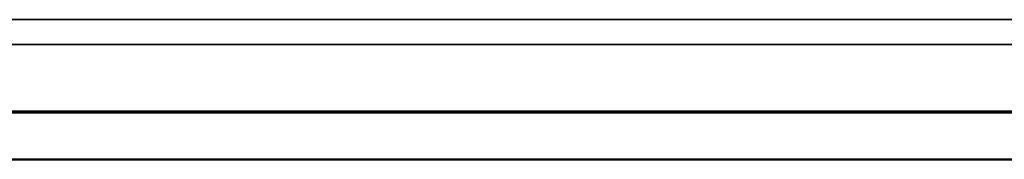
# Model space of a CAD drawing. Header units: inches. Extents: x 1.4 to 53.9, y 1.3 to 58.
# Tile 11 of 227: x 27 to 36.5, y 15.5 to 16.8. Entities that reach past the tile are written whole.
import ezdxf

# ---------------------------------------------------------------- set-up
doc = ezdxf.new("R2010")
doc.units = ezdxf.units.IN
doc.header["$MEASUREMENT"] = 0
doc.layers.add('Visible (ANSI)', color=7, linetype='Continuous', lineweight=50)
doc.layers.add('Visible Narrow (ANSI)', color=7, linetype='Continuous', lineweight=35)

msp = doc.modelspace()

# ---------------------------------------------------------------- linework, layer by layer
at = {"layer": 'Visible (ANSI)'}
for p, q in [((50.1927, 15.9209), (18.7187, 15.9209)), ((18.5862, 15.4701), (50.4909, 15.4701))]:
    msp.add_line(p, q, dxfattribs=at)
msp.add_ellipse((31.6577, 15.9226), major_axis=(0.119, 0), ratio=0.00541, dxfattribs=at)
at = {"layer": 'Visible Narrow (ANSI)'}
for p, q in [((18.7187, 16.8164), (50.1927, 16.8164)), ((18.7187, 16.5776), (50.1927, 16.5776)), ((18.7187, 15.934), (50.1927, 15.934)), ((18.7187, 15.9302), (50.1927, 15.9302))]:
    msp.add_line(p, q, dxfattribs=at)

doc.saveas('drawing.dxf')
